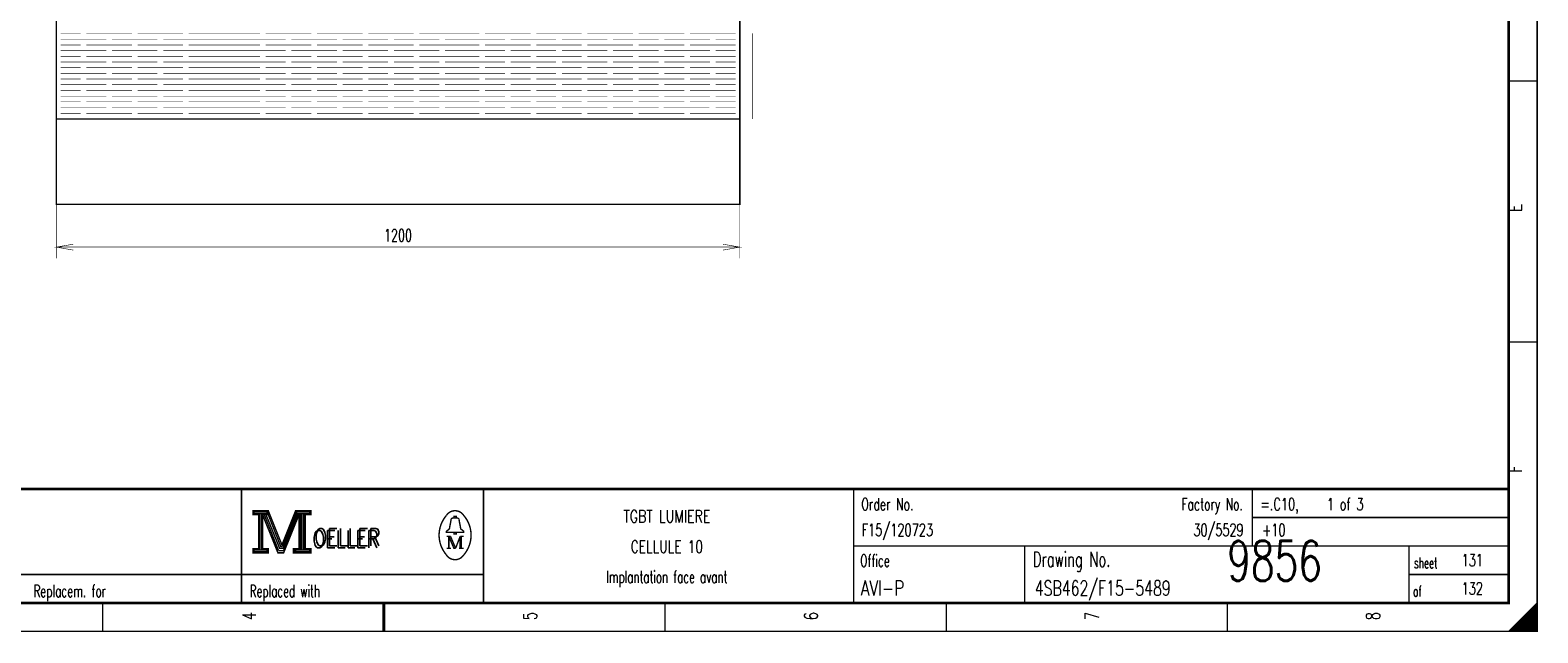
# Model space of a CAD drawing. Header units: centimetres. Extents: x 0 to 491, y -1040 to 69.
# Tile 77 of 181: x 64 to 91, y -520 to -509. Entities that reach past the tile are written whole.
import ezdxf
from ezdxf.enums import TextEntityAlignment as Align

# ---------------------------------------------------------------- set-up
doc = ezdxf.new("R2010")
doc.units = ezdxf.units.CM
doc.header["$MEASUREMENT"] = 0
doc.linetypes.add('GESTRICHELT', pattern=[3.75, 3, -0.75])
doc.layers.get('0').update_dxf_attribs({"color": 9, "linetype": 'CONTINUOUS'})
doc.layers.add('1', color=7, linetype='CONTINUOUS')
doc.styles.get("Standard").update_dxf_attribs({"font": 'romans.shx', "bigfont": 'TXT.shx'})

msp = doc.modelspace()

# ---------------------------------------------------------------- linework, layer by layer
at = {"color": 0, "flags": 128}
for points, const_width in [([(50, -505.75), (50, -491.5), (90.5, -491.5), (90.5, -520), (50, -520), (50, -505.75)], 0.025), ([(64.5, -512.5), (64.5, -513.451), (64.5, -513.251), (64.795, -513.304), (64.5, -513.251), (64.795, -513.2), (64.5, -513.251), (76.5, -513.251), (76.204, -513.2), (76.5, -513.251), (76.204, -513.304), (76.5, -513.251), (76.5, -513.451), (76.5, -512.5)], 0.01), ([(67.95, -517.88), (67.95, -517.95), (68.05, -517.95), (68.05, -518.55), (67.95, -518.55), (67.95, -518.62), (68.22, -518.62), (68.22, -518.55), (68.12, -518.55), (68.12, -517.95), (68.22, -517.95), (68.22, -517.88), (67.95, -517.88)], 0.025), ([(68.07, -517.93), (68.07, -518.57), (68.1, -518.57), (68.1, -517.93)], 0.025), ([(68.12, -517.95), (68.39, -518.62), (68.49, -518.62), (68.76, -517.95)], 0.025), ([(68.18, -517.95), (68.42, -518.54), (68.46, -518.54)], 0.025), ([(68.22, -517.88), (68.46, -518.48), (68.7, -517.88)], 0.025), ([(68.22, -517.95), (68.44, -518.51), (68.47, -518.51)], 0.025), ([(68.46, -518.58), (68.49, -518.58), (68.74, -517.95)], 0.025), ([(68.46, -518.54), (68.48, -518.54), (68.72, -517.95)], 0.025), ([(68.76, -517.95), (68.76, -518.55), (68.66, -518.55), (68.66, -518.62), (68.71, -518.62)], 0.025), ([(68.7, -517.88), (68.7, -517.95), (68.8, -517.95), (68.8, -518.55), (68.7, -518.55), (68.7, -518.62), (68.97, -518.62), (68.97, -518.55), (68.87, -518.55), (68.87, -517.95), (68.97, -517.95), (68.97, -517.88), (68.7, -517.88)], 0.025), ([(68.78, -517.93), (68.78, -518.57), (68.83, -518.57), (68.83, -517.93), (68.85, -517.93), (68.85, -518.57)], 0.025), ([(71.48, -518.26), (71.35, -518.26), (71.35, -518.24), (71.4, -518.2), (71.43, -518.04)], 0.025), ([(71.48, -518.01), (71.48, -517.98), (71.52, -517.98), (71.52, -518.01)], 0.025), ([(71.52, -518.26), (71.65, -518.26), (71.65, -518.24), (71.6, -518.2), (71.57, -518.04)], 0.025), ([(71.39, -518.33), (71.39, -518.54), (71.35, -518.54)], 0.025), ([(71.39, -518.33), (71.48, -518.54), (71.51, -518.54)], 0.025), ([(90.3, -520), (90.3, -519.7), (90.275, -519.725), (90.275, -520), (90.25, -520), (90.25, -519.75), (90.225, -519.775), (90.225, -520), (90.2, -520), (90.2, -519.8), (90.175, -519.825), (90.175, -520), (90.15, -520), (90.15, -519.85), (90.125, -519.875)], 0.025), ([(90.475, -519.525), (90.475, -520), (90.45, -520), (90.45, -519.55), (90.425, -519.575), (90.425, -520), (90.4, -520), (90.4, -519.6), (90.375, -519.625), (90.375, -520), (90.35, -520), (90.35, -519.65), (90.325, -519.675), (90.325, -520), (90.3, -520)], 0.025), ([(90.125, -519.875), (90.125, -520), (90.1, -520), (90.1, -519.9), (90.075, -519.925), (90.075, -520), (90.05, -520), (90.05, -519.95), (90.025, -519.975), (90.025, -520)], 0.025)]:
    msp.add_lwpolyline(points, dxfattribs=dict(at, const_width=const_width))
for points, const_width in [([(50, -491.5), (90.5, -491.5), (90.5, -520), (50, -520)], 0.025), ([(50.5, -492), (90, -492), (90, -519.5), (50.5, -519.5)], 0.05), ([(50.5, -492), (90, -492), (90, -519.5), (50.5, -519.5)], 0.025), ([(67.97, -517.9), (68.2, -517.9), (68.2, -517.93), (67.97, -517.93)], 0.025), ([(68.72, -517.9), (68.95, -517.9), (68.95, -517.93), (68.72, -517.93)], 0.025), ([(71.48, -518.26), (71.52, -518.26), (71.52, -518.29), (71.48, -518.29)], 0.025), ([(67.97, -518.57), (68.2, -518.57), (68.2, -518.6), (67.97, -518.6)], 0.025), ([(68.68, -518.57), (68.95, -518.57), (68.95, -518.6), (68.68, -518.6)], 0.025)]:
    msp.add_lwpolyline(points, close=True, dxfattribs=dict(at, const_width=const_width))
at = {"color": 0}
for points, const_width in [([(90.5, -510.333), (90, -510.333)], 0.025), ([(90.5, -514.917), (90, -514.917)], 0.025), ([(90, -517.5), (50.5, -517.5)], 0.05), ([(67.75, -517.5), (67.75, -519.5)], 0.025), ([(72, -517.5), (72, -519.5)], 0.025), ([(78.5, -517.5), (78.5, -519.5)], 0.025), ([(85.5, -517.5), (85.5, -518.5)], 0.025), ([(68.15, -517.95), (68.4, -518.58)], 0.025), ([(68.47, -518.51), (68.7, -517.94)], 0.025), ([(71.46, -518.01), (71.55, -518.01)], 0.025), ([(85.5, -518), (90, -518)], 0.025), ([(71.35, -518.33), (71.42, -518.33)], 0.025), ([(71.42, -518.33), (71.51, -518.54)], 0.025), ([(71.51, -518.54), (71.59, -518.33)], 0.025), ([(71.59, -518.54), (71.59, -518.33)], 0.025), ([(71.59, -518.33), (71.65, -518.33)], 0.025), ([(71.61, -518.33), (71.61, -518.54)], 0.025), ([(68.4, -518.58), (68.46, -518.58)], 0.025), ([(71.39, -518.54), (71.43, -518.54)], 0.025), ([(71.65, -518.54), (71.57, -518.54)], 0.025), ([(78.5, -518.5), (90, -518.5)], 0.025), ([(81.5, -518.5), (81.5, -519.5)], 0.025), ([(88.25, -518.5), (88.25, -519.5)], 0.025), ([(50.5, -519), (72, -519)], 0.025), ([(88.25, -519), (90, -519)], 0.025), ([(65.312, -520), (65.312, -519.5)], 0.025), ([(70.25, -519.5), (70.25, -520)], 0.05), ([(70.25, -520), (70.25, -519.5)], 0.025), ([(75.188, -520), (75.188, -519.5)], 0.025), ([(80.125, -520), (80.125, -519.5)], 0.025), ([(85.062, -520), (85.062, -519.5)], 0.025), ([(90.5, -519.5), (90, -520)], 0.025)]:
    msp.add_lwpolyline(points, dxfattribs=dict(at, const_width=const_width))
at = {"color": 0, "const_width": 0.025, "flags": 128}
for points in [[(71.35, -517.961, 0.373815), (71.349, -518.657, 0.373815)], [(71.649, -517.96, 0.530775), (71.351, -517.959, 0.530775)], [(71.46, -518.01, 0.414214), (71.43, -518.04, 0.414214)], [(71.57, -518.04, 0.414214), (71.54, -518.01, 0.414214)], [(71.65, -518.66, 0.378582), (71.646, -517.956, 0.378582)], [(71.35, -518.66, 0.532213), (71.649, -518.661, 0.532213)]]:
    msp.add_lwpolyline(points, format="xyb", dxfattribs=at)
at = {"layer": '1', "color": 0}
for points, const_width in [([(64.5, -511), (64.5, -494)], 0.025), ([(76.5, -494), (76.5, -511)], 0.025), ([(64.575, -509.5), (64.925, -509.5)], 0.01), ([(64.575, -509.6), (65.375, -509.6)], 0.01), ([(65.025, -509.5), (65.825, -509.5)], 0.01), ([(65.475, -509.6), (66.275, -509.6)], 0.01), ([(65.925, -509.5), (66.725, -509.5)], 0.01), ([(66.375, -509.6), (67.175, -509.6)], 0.01), ([(66.825, -509.5), (67.625, -509.5)], 0.01), ([(66.825, -509.5), (67.175, -509.5)], 0.01), ([(66.825, -509.6), (67.625, -509.6)], 0.01), ([(67.275, -509.5), (68.075, -509.5)], 0.01), ([(67.275, -509.6), (68.075, -509.6)], 0.01), ([(67.725, -509.6), (68.525, -509.6)], 0.01), ([(68.175, -509.5), (68.975, -509.5)], 0.01), ([(68.625, -509.6), (69.425, -509.6)], 0.01), ([(69.075, -509.5), (69.875, -509.5)], 0.01), ([(69.525, -509.6), (70.325, -509.6)], 0.01), ([(69.975, -509.5), (70.775, -509.5)], 0.01), ([(70.425, -509.6), (71.225, -509.6)], 0.01), ([(70.875, -509.5), (71.675, -509.5)], 0.01), ([(71.325, -509.6), (71.675, -509.6)], 0.01), ([(71.575, -509.5), (71.925, -509.5)], 0.01), ([(71.575, -509.6), (72.375, -509.6)], 0.01), ([(72.025, -509.5), (72.825, -509.5)], 0.01), ([(72.475, -509.6), (73.275, -509.6)], 0.01), ([(72.925, -509.5), (73.725, -509.5)], 0.01), ([(73.375, -509.6), (74.175, -509.6)], 0.01), ([(73.825, -509.5), (74.625, -509.5)], 0.01), ([(74.275, -509.6), (75.075, -509.6)], 0.01), ([(74.725, -509.5), (75.525, -509.5)], 0.01), ([(75.175, -509.6), (75.975, -509.6)], 0.01), ([(75.625, -509.5), (76.425, -509.5)], 0.01), ([(76.075, -509.6), (76.425, -509.6)], 0.01), ([(64.575, -509.7), (64.925, -509.7)], 0.01), ([(64.575, -509.8), (65.375, -509.8)], 0.01), ([(65.025, -509.7), (65.825, -509.7)], 0.01), ([(65.475, -509.8), (66.275, -509.8)], 0.01), ([(65.925, -509.7), (66.725, -509.7)], 0.01), ([(66.375, -509.8), (67.175, -509.8)], 0.01), ([(66.825, -509.7), (67.625, -509.7)], 0.01), ([(66.825, -509.7), (67.175, -509.7)], 0.01), ([(66.825, -509.8), (67.625, -509.8)], 0.01), ([(67.275, -509.7), (68.075, -509.7)], 0.01), ([(67.275, -509.8), (68.075, -509.8)], 0.01), ([(67.725, -509.8), (68.525, -509.8)], 0.01), ([(68.175, -509.7), (68.975, -509.7)], 0.01), ([(68.625, -509.8), (69.425, -509.8)], 0.01), ([(69.075, -509.7), (69.875, -509.7)], 0.01), ([(69.525, -509.8), (70.325, -509.8)], 0.01), ([(69.975, -509.7), (70.775, -509.7)], 0.01), ([(70.425, -509.8), (71.225, -509.8)], 0.01), ([(70.875, -509.7), (71.675, -509.7)], 0.01), ([(71.325, -509.8), (71.675, -509.8)], 0.01), ([(71.575, -509.7), (71.925, -509.7)], 0.01), ([(71.575, -509.8), (72.375, -509.8)], 0.01), ([(72.025, -509.7), (72.825, -509.7)], 0.01), ([(72.475, -509.8), (73.275, -509.8)], 0.01), ([(72.925, -509.7), (73.725, -509.7)], 0.01), ([(73.375, -509.8), (74.175, -509.8)], 0.01), ([(73.825, -509.7), (74.625, -509.7)], 0.01), ([(74.275, -509.8), (75.075, -509.8)], 0.01), ([(74.725, -509.7), (75.525, -509.7)], 0.01), ([(75.175, -509.8), (75.975, -509.8)], 0.01), ([(75.625, -509.7), (76.425, -509.7)], 0.01), ([(76.075, -509.8), (76.425, -509.8)], 0.01), ([(64.575, -509.9), (64.925, -509.9)], 0.01), ([(64.575, -510), (65.375, -510)], 0.01), ([(64.575, -510.1), (64.925, -510.1)], 0.01), ([(65.025, -509.9), (65.825, -509.9)], 0.01), ([(65.025, -510.1), (65.825, -510.1)], 0.01), ([(65.475, -510), (66.275, -510)], 0.01), ([(65.925, -509.9), (66.725, -509.9)], 0.01), ([(65.925, -510.1), (66.725, -510.1)], 0.01), ([(66.375, -510), (67.175, -510)], 0.01), ([(66.825, -509.9), (67.175, -509.9)], 0.01), ([(66.825, -509.9), (67.625, -509.9)], 0.01), ([(66.825, -510), (67.625, -510)], 0.01), ([(66.825, -510.1), (67.175, -510.1)], 0.01), ([(66.825, -510.1), (67.625, -510.1)], 0.01), ([(67.275, -509.9), (68.075, -509.9)], 0.01), ([(67.275, -510), (68.075, -510)], 0.01), ([(67.275, -510.1), (68.075, -510.1)], 0.01), ([(67.725, -510), (68.525, -510)], 0.01), ([(68.175, -509.9), (68.975, -509.9)], 0.01), ([(68.175, -510.1), (68.975, -510.1)], 0.01), ([(68.625, -510), (69.425, -510)], 0.01), ([(69.075, -509.9), (69.875, -509.9)], 0.01), ([(69.075, -510.1), (69.875, -510.1)], 0.01), ([(69.525, -510), (70.325, -510)], 0.01), ([(69.975, -509.9), (70.775, -509.9)], 0.01), ([(69.975, -510.1), (70.775, -510.1)], 0.01), ([(70.425, -510), (71.225, -510)], 0.01), ([(70.875, -509.9), (71.675, -509.9)], 0.01), ([(70.875, -510.1), (71.675, -510.1)], 0.01), ([(71.325, -510), (71.675, -510)], 0.01), ([(71.575, -509.9), (71.925, -509.9)], 0.01), ([(71.575, -510), (72.375, -510)], 0.01), ([(71.575, -510.1), (71.925, -510.1)], 0.01), ([(72.025, -509.9), (72.825, -509.9)], 0.01), ([(72.025, -510.1), (72.825, -510.1)], 0.01), ([(72.475, -510), (73.275, -510)], 0.01), ([(72.925, -509.9), (73.725, -509.9)], 0.01), ([(72.925, -510.1), (73.725, -510.1)], 0.01), ([(73.375, -510), (74.175, -510)], 0.01), ([(73.825, -509.9), (74.625, -509.9)], 0.01), ([(73.825, -510.1), (74.625, -510.1)], 0.01), ([(74.275, -510), (75.075, -510)], 0.01), ([(74.725, -509.9), (75.525, -509.9)], 0.01), ([(74.725, -510.1), (75.525, -510.1)], 0.01), ([(75.175, -510), (75.975, -510)], 0.01), ([(75.625, -509.9), (76.425, -509.9)], 0.01), ([(75.625, -510.1), (76.425, -510.1)], 0.01), ([(76.075, -510), (76.425, -510)], 0.01), ([(64.575, -510.2), (65.375, -510.2)], 0.01), ([(64.575, -510.3), (64.925, -510.3)], 0.01), ([(64.575, -510.4), (65.375, -510.4)], 0.01), ([(65.025, -510.3), (65.825, -510.3)], 0.01), ([(65.475, -510.2), (66.275, -510.2)], 0.01), ([(65.475, -510.4), (66.275, -510.4)], 0.01), ([(65.925, -510.3), (66.725, -510.3)], 0.01), ([(66.375, -510.2), (67.175, -510.2)], 0.01), ([(66.375, -510.4), (67.175, -510.4)], 0.01), ([(66.825, -510.2), (67.625, -510.2)], 0.01), ([(66.825, -510.3), (67.625, -510.3)], 0.01), ([(66.825, -510.3), (67.175, -510.3)], 0.01), ([(66.825, -510.4), (67.625, -510.4)], 0.01), ([(67.275, -510.2), (68.075, -510.2)], 0.01), ([(67.275, -510.3), (68.075, -510.3)], 0.01), ([(67.275, -510.4), (68.075, -510.4)], 0.01), ([(67.725, -510.2), (68.525, -510.2)], 0.01), ([(67.725, -510.4), (68.525, -510.4)], 0.01), ([(68.175, -510.3), (68.975, -510.3)], 0.01), ([(68.625, -510.2), (69.425, -510.2)], 0.01), ([(68.625, -510.4), (69.425, -510.4)], 0.01), ([(69.075, -510.3), (69.875, -510.3)], 0.01), ([(69.525, -510.2), (70.325, -510.2)], 0.01), ([(69.525, -510.4), (70.325, -510.4)], 0.01), ([(69.975, -510.3), (70.775, -510.3)], 0.01), ([(70.425, -510.2), (71.225, -510.2)], 0.01), ([(70.425, -510.4), (71.225, -510.4)], 0.01), ([(70.875, -510.3), (71.675, -510.3)], 0.01), ([(71.325, -510.2), (71.675, -510.2)], 0.01), ([(71.325, -510.4), (71.675, -510.4)], 0.01), ([(71.575, -510.2), (72.375, -510.2)], 0.01), ([(71.575, -510.3), (71.925, -510.3)], 0.01), ([(71.575, -510.4), (72.375, -510.4)], 0.01), ([(72.025, -510.3), (72.825, -510.3)], 0.01), ([(72.475, -510.2), (73.275, -510.2)], 0.01), ([(72.475, -510.4), (73.275, -510.4)], 0.01), ([(72.925, -510.3), (73.725, -510.3)], 0.01), ([(73.375, -510.2), (74.175, -510.2)], 0.01), ([(73.375, -510.4), (74.175, -510.4)], 0.01), ([(73.825, -510.3), (74.625, -510.3)], 0.01), ([(74.275, -510.2), (75.075, -510.2)], 0.01), ([(74.275, -510.4), (75.075, -510.4)], 0.01), ([(74.725, -510.3), (75.525, -510.3)], 0.01), ([(75.175, -510.2), (75.975, -510.2)], 0.01), ([(75.175, -510.4), (75.975, -510.4)], 0.01), ([(75.625, -510.3), (76.425, -510.3)], 0.01), ([(76.075, -510.2), (76.425, -510.2)], 0.01), ([(76.075, -510.4), (76.425, -510.4)], 0.01), ([(64.575, -510.5), (64.925, -510.5)], 0.01), ([(64.575, -510.6), (65.375, -510.6)], 0.01), ([(65.025, -510.5), (65.825, -510.5)], 0.01), ([(65.475, -510.6), (66.275, -510.6)], 0.01), ([(65.925, -510.5), (66.725, -510.5)], 0.01), ([(66.375, -510.6), (67.175, -510.6)], 0.01), ([(66.825, -510.5), (67.625, -510.5)], 0.01), ([(66.825, -510.5), (67.175, -510.5)], 0.01), ([(66.825, -510.6), (67.625, -510.6)], 0.01), ([(67.275, -510.5), (68.075, -510.5)], 0.01), ([(67.275, -510.6), (68.075, -510.6)], 0.01), ([(67.725, -510.6), (68.525, -510.6)], 0.01), ([(68.175, -510.5), (68.975, -510.5)], 0.01), ([(68.625, -510.6), (69.425, -510.6)], 0.01), ([(69.075, -510.5), (69.875, -510.5)], 0.01), ([(69.525, -510.6), (70.325, -510.6)], 0.01), ([(69.975, -510.5), (70.775, -510.5)], 0.01), ([(70.425, -510.6), (71.225, -510.6)], 0.01), ([(70.875, -510.5), (71.675, -510.5)], 0.01), ([(71.325, -510.6), (71.675, -510.6)], 0.01), ([(71.575, -510.5), (71.925, -510.5)], 0.01), ([(71.575, -510.6), (72.375, -510.6)], 0.01), ([(72.025, -510.5), (72.825, -510.5)], 0.01), ([(72.475, -510.6), (73.275, -510.6)], 0.01), ([(72.925, -510.5), (73.725, -510.5)], 0.01), ([(73.375, -510.6), (74.175, -510.6)], 0.01), ([(73.825, -510.5), (74.625, -510.5)], 0.01), ([(74.275, -510.6), (75.075, -510.6)], 0.01), ([(74.725, -510.5), (75.525, -510.5)], 0.01), ([(75.175, -510.6), (75.975, -510.6)], 0.01), ([(75.625, -510.5), (76.425, -510.5)], 0.01), ([(76.075, -510.6), (76.425, -510.6)], 0.01), ([(64.575, -510.7), (64.925, -510.7)], 0.01), ([(64.575, -510.8), (65.375, -510.8)], 0.01), ([(64.575, -510.9), (64.925, -510.9)], 0.01), ([(65.025, -510.7), (65.825, -510.7)], 0.01), ([(65.025, -510.9), (65.825, -510.9)], 0.01), ([(65.475, -510.8), (66.275, -510.8)], 0.01), ([(65.925, -510.7), (66.725, -510.7)], 0.01), ([(65.925, -510.9), (66.725, -510.9)], 0.01), ([(66.375, -510.8), (67.175, -510.8)], 0.01), ([(66.825, -510.7), (67.625, -510.7)], 0.01), ([(66.825, -510.7), (67.175, -510.7)], 0.01), ([(66.825, -510.8), (67.625, -510.8)], 0.01), ([(66.825, -510.9), (67.625, -510.9)], 0.01), ([(66.825, -510.9), (67.175, -510.9)], 0.01), ([(67.275, -510.7), (68.075, -510.7)], 0.01), ([(67.275, -510.8), (68.075, -510.8)], 0.01), ([(67.275, -510.9), (68.075, -510.9)], 0.01), ([(67.725, -510.8), (68.525, -510.8)], 0.01), ([(68.175, -510.7), (68.975, -510.7)], 0.01), ([(68.175, -510.9), (68.975, -510.9)], 0.01), ([(68.625, -510.8), (69.425, -510.8)], 0.01), ([(69.075, -510.7), (69.875, -510.7)], 0.01), ([(69.075, -510.9), (69.875, -510.9)], 0.01), ([(69.525, -510.8), (70.325, -510.8)], 0.01), ([(69.975, -510.7), (70.775, -510.7)], 0.01), ([(69.975, -510.9), (70.775, -510.9)], 0.01), ([(70.425, -510.8), (71.225, -510.8)], 0.01), ([(70.875, -510.7), (71.675, -510.7)], 0.01), ([(70.875, -510.9), (71.675, -510.9)], 0.01), ([(71.325, -510.8), (71.675, -510.8)], 0.01), ([(71.575, -510.7), (71.925, -510.7)], 0.01), ([(71.575, -510.8), (72.375, -510.8)], 0.01), ([(71.575, -510.9), (71.925, -510.9)], 0.01), ([(72.025, -510.7), (72.825, -510.7)], 0.01), ([(72.025, -510.9), (72.825, -510.9)], 0.01), ([(72.475, -510.8), (73.275, -510.8)], 0.01), ([(72.925, -510.7), (73.725, -510.7)], 0.01), ([(72.925, -510.9), (73.725, -510.9)], 0.01), ([(73.375, -510.8), (74.175, -510.8)], 0.01), ([(73.825, -510.7), (74.625, -510.7)], 0.01), ([(73.825, -510.9), (74.625, -510.9)], 0.01), ([(74.275, -510.8), (75.075, -510.8)], 0.01), ([(74.725, -510.7), (75.525, -510.7)], 0.01), ([(74.725, -510.9), (75.525, -510.9)], 0.01), ([(75.163, -510.8), (75.963, -510.8)], 0.01), ([(75.625, -510.7), (76.425, -510.7)], 0.01), ([(75.625, -510.9), (76.425, -510.9)], 0.01), ([(76.075, -510.8), (76.425, -510.8)], 0.01), ([(64.5, -511), (68.5, -511)], 0.025), ([(68.5, -511), (70.5, -511)], 0.025), ([(70.5, -511), (72.5, -511)], 0.025), ([(72.5, -511), (74.5, -511)], 0.025), ([(74.5, -511), (76.5, -511)], 0.025)]:
    msp.add_lwpolyline(points, dxfattribs=dict(at, const_width=const_width))
at = {"layer": '1', "color": 0, "linetype": 'GESTRICHELT', "const_width": 0.01}
msp.add_lwpolyline([(76.725, -509.5), (76.725, -511)], dxfattribs=at)
at = {"layer": '1', "color": 0, "const_width": 0.025, "flags": 128}
msp.add_lwpolyline([(64.5, -511), (76.5, -511), (76.5, -512.5), (64.5, -512.5)], close=True, dxfattribs=at)

# ---------------------------------------------------------------- texts
at = {"color": 0, "width": 0.76}
for s, p in [('E', (89.991, -512.632)), ('F', (89.991, -517.21))]:
    msp.add_text(s, height=0.238, rotation=90, dxfattribs=at).set_placement(p, align=Align.TOP_LEFT)
at = {"color": 0}
for s, height, width, p in [('1200', 0.2143, 0.672, (70.498, -512.937)), ('TGBT LUMIERE', 0.21431, 0.754667, (75.219, -517.87)), ('CELLULE 10', 0.2143, 0.736, (75.219, -518.403)), ('Implantation face avant', 0.21431, 0.615304, (75.219, -518.935))]:
    msp.add_text(s, height=height, dxfattribs=dict(at, width=width)).set_placement(p, align=Align.TOP_CENTER)
for s, height, width, p in [('Order No.', 0.2143, 0.656889, (78.633, -517.658)), ('=.C10,    1 of 3', 0.21431, 0.682, (85.643, -517.658)), ('OELLER', 0.3096, 0.76, (68.996, -518.225)), ('OELLER', 0.3096, 0.76, (68.996, -518.225)), ('OELLER', 0.3096, 0.76, (69.032, -518.19)), ('Drawing No.', 0.26194, 0.646545, (81.643, -518.602)), ('Office', 0.2143, 0.626667, (78.615, -518.651)), ('sheet', 0.1905, 0.6, (88.338, -518.701)), ('Replacem. for', 0.21431, 0.627077, (64.097, -519.184)), ('Replaced with', 0.21431, 0.619692, (67.895, -519.184)), ('of', 0.1905, 0.6, (88.323, -519.198))]:
    msp.add_text(s, height=height, dxfattribs=dict(at, width=width)).set_placement(p, align=Align.TOP_LEFT)
at = {"color": 0, "width": 0.646545}
msp.add_text('Factory No.', height=0.21431, dxfattribs=at).set_placement((85.335, -517.658), align=Align.TOP_RIGHT)
at = {"color": 0}
for s, height, width, p in [('F15/120723', 0.2143, 0.6832, (78.639, -518.389)), ('+10', 0.2143, 0.68, (85.67, -518.389)), ('9856', 0.7, 0.6928, (85.058, -519.322)), ('131', 0.2143, 0.672, (89.177, -518.921)), ('AVI-P', 0.2619, 0.7472, (78.624, -519.449)), ('4SB462/F15-5489', 0.26194, 0.6928, (81.679, -519.449)), ('132', 0.2143, 0.672, (89.177, -519.418))]:
    msp.add_text(s, height=height, dxfattribs=dict(at, width=width)).set_placement(p, align=Align.BOTTOM_LEFT)
at = {"color": 0, "width": 0.675429}
msp.add_text('30/5529', height=0.2143, dxfattribs=at).set_placement((85.346, -518.389), align=Align.BOTTOM_RIGHT)
at = {"color": 0, "width": 0.672}
for s, p in [('4', (67.766, -519.73)), ('5', (72.699, -519.73)), ('6', (77.632, -519.73)), ('7', (82.566, -519.73)), ('8', (87.499, -519.73))]:
    msp.add_text(s, height=0.238, rotation=90, dxfattribs=at).set_placement(p, align=Align.TOP_CENTER)

doc.saveas('drawing.dxf')
